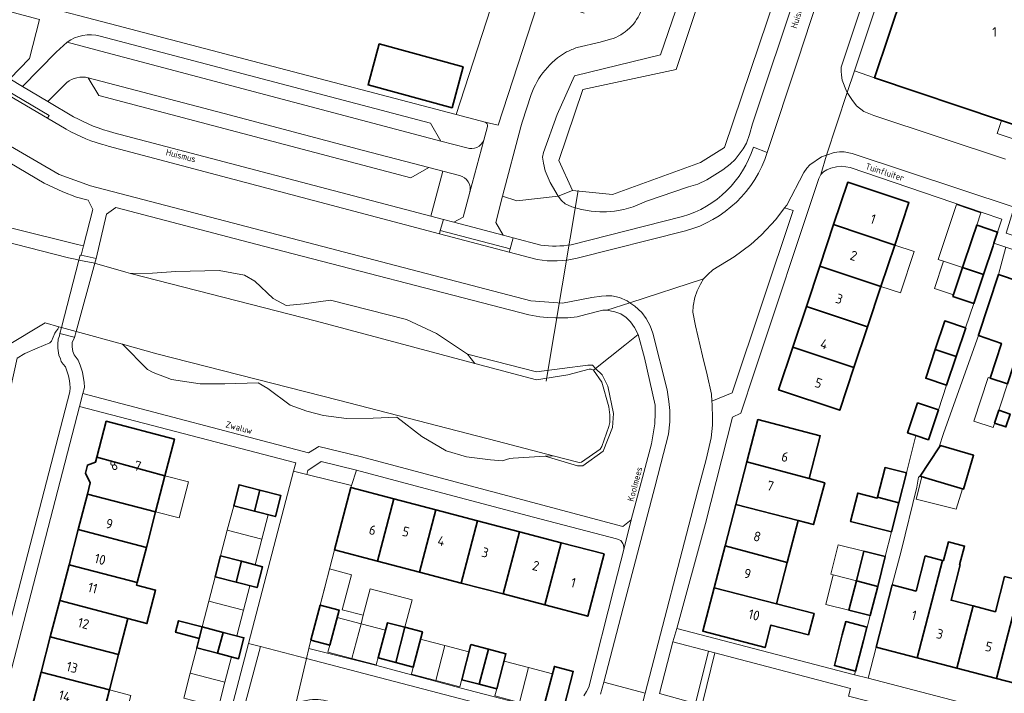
# Model space of a CAD drawing. Header units: metres. Extents: x 149984 to 156489, y 469398 to 478068.
# Tile 256 of 256: x 153375 to 153511, y 472396 to 472489. Entities that reach past the tile are written whole.
import ezdxf
from ezdxf.enums import TextEntityAlignment as Align

# ---------------------------------------------------------------- set-up
doc = ezdxf.new("R2010")
doc.units = ezdxf.units.M
doc.header["$LTSCALE"] = 0.75
for name, color, linetype, lineweight in [('B-WE-GR-BEPLANTING_CULTUUR_HEESTERS-GV', 252, 'Continuous', 18), ('B-WE-GR-STRUIK-GV', 252, 'Continuous', 13), ('B-WE-KW-KUNSTWERK_DEK-GV', 6, 'Continuous', 18), ('B-WE-KW-KUNSTWERK_DUIKER-G', 6, 'Continuous', 18), ('B-WE-OG-BEBOUWING-GV', 6, 'Continuous', 35), ('B-WE-OG-BEBOUWING-T18', 1, 'Continuous', 18), ('B-WE-OG-BEBOUWING_LUIFEL-GV', 6, 'Continuous', 18), ('B-WE-OG-TERREIN_BEGROEID-GV', 252, 'Continuous', 18), ('B-WE-OG-TERREIN_ERF-GV', 252, 'Continuous', 18), ('B-WE-OG-TERREIN_OEVER-GV', 252, 'Continuous', 18), ('B-WE-OG-TOPOGRAFIE-T18', 7, 'Continuous', 18), ('B-WE-OG-WATER_MEER-GV', 252, 'Continuous', 18), ('B-WE-VH-ONVERHARD-GV', 252, 'Continuous', 18), ('B-WE-VH-OPENVERHARDING_BETONELEMENT-GV', 252, 'Continuous', 18), ('B-WE-VH-OPENVERHARDING_BETONSTRAATSTEEN-GV', 252, 'Continuous', 18), ('B-WE-VH-OPENVERHARDING_STRAATBAKSTEEN-GV', 252, 'Continuous', 18), ('B-WE-VH-OPENVERHARDING_TEGEL-GV', 252, 'Continuous', 18)]:
    doc.layers.add(name, color=color, linetype=linetype, lineweight=lineweight)
doc.styles.add('NLCS-ISO-M500-T18', font='NLCS-ISO.ttf', dxfattribs={"height": 0.9})
doc.styles.add('NLCS-ISO-M750-T18', font='NLCS-ISO.ttf', dxfattribs={"height": 1.35})

msp = doc.modelspace()

# ---------------------------------------------------------------- linework, layer by layer
at = {"layer": 'B-WE-GR-BEPLANTING_CULTUUR_HEESTERS-GV', "flags": 128}
for points in [[(153493.424, 472481.203), (153505.363, 472516.88), (153502.473, 472517.819), (153496.545, 472500), (153490.62, 472482.19)], [(153373.172, 472481.088), (153375.916, 472483.906), (153377.324, 472489.326), (153367.871, 472491.825), (153367.807, 472491.552), (153365.107, 472492.276), (153365.103, 472492.262), (153363.666, 472486.726)], [(153421.401, 472426.672), (153416.454, 472427.871), (153414.6, 472426.63), (153414.462, 472426.097), (153420.703, 472424.547)]]:
    msp.add_lwpolyline(points, close=True, dxfattribs=at)
at = {"layer": 'B-WE-GR-BEPLANTING_CULTUUR_HEESTERS-GV'}
for points in [[(153383.694, 472481.294, 0.2276791), (153380.805, 472480.294)], [(153382.048, 472475.82, 0.0641873), (153387.63, 472473.588)]]:
    msp.add_lwpolyline(points, format="xyb", dxfattribs=at)
at = {"layer": 'B-WE-GR-BEPLANTING_CULTUUR_HEESTERS-GV', "flags": 128}
for points in [[(153431.705, 472461.986), (153433.384, 472468.231), (153431.425, 472468.762), (153428.917, 472467.335), (153385.542, 472478.759), (153384.09, 472481.22), (153383.694, 472481.294)], [(153380.805, 472480.294), (153378.479, 472477.908), (153382.048, 472475.82)], [(153387.63, 472473.588), (153431.705, 472461.986)]]:
    msp.add_lwpolyline(points, dxfattribs=at)
at = {"layer": 'B-WE-GR-STRUIK-GV', "flags": 128}
msp.add_lwpolyline([(153506.366, 472383.885), (153506.657, 472383.809), (153508.293, 472390.571), (153507.467, 472390.781), (153506.538, 472387.102), (153503.964, 472385.543), (153469.545, 472394.461), (153471.191, 472401.264), (153470.302, 472401.497), (153468.511, 472394.261), (153468.36, 472393.649), (153469.436, 472393.373), (153476.921, 472391.452), (153475.644, 472386.626), (153478.208, 472385.964), (153479.423, 472390.881)], close=True, dxfattribs=at)
at = {"layer": 'B-WE-KW-KUNSTWERK_DEK-GV', "flags": 128}
msp.add_lwpolyline([(153382.186, 472445.141), (153382.407, 472445.938), (153385, 472455.46), (153385.18, 472456.12), (153383.109, 472456.547), (153382.95, 472456.58), (153382.773, 472455.894), (153380.356, 472446.501), (153380.15, 472445.7), (153382.131, 472445.156)], close=True, dxfattribs=at)
at = {"layer": 'B-WE-KW-KUNSTWERK_DUIKER-G', "flags": 128}
msp.add_lwpolyline([(153447.766, 472439.041), (153452.191, 472465.579)], dxfattribs=at)
at = {"layer": 'B-WE-OG-BEBOUWING-GV', "flags": 128}
for points in [[(153522.717, 472511.073), (153505.363, 472516.88), (153493.424, 472481.203), (153511.065, 472475.301), (153518.674, 472472.769), (153532.304, 472513.575), (153524.431, 472516.205)], [(153436.219, 472482.764), (153424.549, 472485.947), (153422.992, 472480.239), (153434.662, 472477.056)], [(153496.227, 472457.978), (153498.186, 472463.867), (153489.684, 472466.698), (153487.725, 472460.809)], [(153487.725, 472460.809), (153485.805, 472455.039), (153494.307, 472452.21), (153496.227, 472457.978)], [(153505.648, 472454.841), (153508.551, 472453.875), (153509.885, 472457.884), (153509.994, 472458.213), (153510.516, 472459.781), (153507.689, 472460.721), (153507.613, 472460.746), (153506.982, 472458.85)], [(153485.805, 472455.039), (153483.938, 472449.426), (153492.435, 472446.585), (153494.307, 472452.21)], [(153508.551, 472453.875), (153505.648, 472454.841), (153504.314, 472450.832), (153507.218, 472449.866)], [(153507.864, 472445.427), (153507.848, 472445.382), (153511.05, 472444.296), (153509.489, 472439.483), (153511.897, 472438.675), (153516.275, 472451.982), (153510.655, 472453.87)], [(153490.554, 472440.932), (153492.435, 472446.585), (153483.938, 472449.426), (153482.053, 472443.761)], [(153501.853, 472443.436), (153504.756, 472442.466), (153506.085, 472446.461), (153506.056, 472446.471), (153503.181, 472447.427)], [(153482.053, 472443.761), (153480.078, 472437.825), (153488.579, 472434.996), (153490.554, 472440.932)], [(153503.429, 472438.48), (153504.756, 472442.466), (153501.853, 472443.436), (153500.526, 472439.446)], [(153500.907, 472430.899), (153502.292, 472435.064), (153499.389, 472436.03), (153498.003, 472431.865), (153499.15, 472431.484)], [(153510.096, 472433.201), (153511.673, 472432.682), (153512.266, 472434.484), (153510.689, 472435.003)], [(153385.294, 472428.492), (153394.748, 472425.906), (153396.072, 472431.006), (153386.587, 472433.468)], [(153475.666, 472427.831), (153484.309, 472425.502), (153485.86, 472431.459), (153477.198, 472433.716)], [(153502.348, 472429.774), (153499.741, 472425.831), (153500.98, 472425.467), (153505.798, 472424.051), (153507.179, 472428.749), (153502.567, 472430.105)], [(153385.294, 472428.492), (153385.108, 472427.776), (153383.972, 472427.379), (153383.686, 472426.276), (153384.368, 472424.922), (153383.961, 472423.356), (153393.448, 472420.902), (153394.748, 472425.906)], [(153482.793, 472419.683), (153484.92, 472419.11), (153486.484, 472424.916), (153484.309, 472425.502), (153475.666, 472427.831), (153474.124, 472421.911)], [(153496.786, 472422.14), (153497.835, 472426.287), (153494.87, 472427.038), (153493.832, 472422.936)], [(153407.207, 472420.982), (153407.962, 472423.888), (153405.056, 472424.643), (153404.302, 472421.736)], [(153407.962, 472423.888), (153407.207, 472420.982), (153410.114, 472420.227), (153410.869, 472423.133)], [(153426.573, 472422.699), (153420.61, 472424.263), (153418.34, 472415.605), (153424.303, 472414.041)], [(153495.761, 472418.088), (153496.786, 472422.14), (153493.832, 472422.936), (153493.798, 472422.801), (153491.085, 472423.488), (153490.082, 472419.526)], [(153382.68, 472418.422), (153392.158, 472415.932), (153393.448, 472420.902), (153383.961, 472423.356)], [(153424.303, 472414.041), (153430.121, 472412.515), (153432.392, 472421.173), (153426.573, 472422.699)], [(153438.21, 472419.647), (153432.392, 472421.173), (153430.121, 472412.515), (153435.939, 472410.99)], [(153474.124, 472421.911), (153472.626, 472416.16), (153481.277, 472413.861), (153482.793, 472419.683)], [(153444.028, 472418.121), (153438.21, 472419.647), (153435.939, 472410.99), (153441.758, 472409.464)], [(153390.893, 472411.06), (153392.158, 472415.932), (153382.68, 472418.422), (153381.41, 472413.53)], [(153449.847, 472416.595), (153444.028, 472418.121), (153441.758, 472409.464), (153447.576, 472407.938)], [(153447.576, 472407.938), (153453.54, 472406.374), (153455.81, 472415.031), (153449.847, 472416.595)], [(153502.862, 472414.138), (153499.339, 472400.589), (153504.856, 472399.155), (153507.104, 472407.804), (153504.064, 472408.595), (153505.338, 472413.494), (153505.244, 472413.518), (153505.921, 472416.12), (153503.692, 472416.7), (153503.015, 472414.098)], [(153479.779, 472408.107), (153481.277, 472413.861), (153472.626, 472416.16), (153471.109, 472410.333)], [(153490.889, 472411.308), (153493.846, 472410.522), (153494.893, 472414.658), (153491.927, 472415.408)], [(153405.398, 472414.016), (153402.493, 472414.77), (153401.739, 472411.865), (153404.644, 472411.111)], [(153405.398, 472414.016), (153404.644, 472411.111), (153407.551, 472410.356), (153408.305, 472413.261)], [(153499.339, 472400.589), (153502.862, 472414.138), (153500.467, 472414.761), (153499.193, 472409.861), (153495.879, 472410.723), (153493.629, 472402.073)], [(153390.893, 472411.06), (153381.41, 472413.53), (153380.113, 472408.536), (153389.591, 472406.044), (153392.245, 472405.355), (153393.452, 472410.005), (153390.798, 472410.694)], [(153492.818, 472406.459), (153493.846, 472410.522), (153490.889, 472411.308), (153489.852, 472407.209)], [(153504.856, 472399.155), (153510.373, 472397.721), (153513.895, 472411.27), (153511.494, 472411.894), (153510.22, 472406.994), (153507.104, 472407.804)], [(153513.895, 472411.27), (153510.373, 472397.721), (153515.918, 472396.279), (153518.149, 472404.932), (153515.081, 472405.73), (153516.355, 472410.63)], [(153479.779, 472408.107), (153471.109, 472410.333), (153469.532, 472404.278), (153478.194, 472402.023), (153479.007, 472405.145), (153484.222, 472403.806), (153484.994, 472406.768)], [(153380.113, 472408.536), (153378.806, 472403.501), (153388.292, 472401.043), (153389.591, 472406.044)], [(153416.325, 472407.924), (153415.046, 472403.038), (153417.667, 472402.352), (153418.947, 472407.237)], [(153399.925, 472404.88), (153396.641, 472405.732), (153396.23, 472404.15), (153399.514, 472403.298)], [(153490.774, 472398.748), (153491.883, 472403.006), (153492.347, 472404.791), (153492.367, 472404.866), (153489.416, 472405.634), (153488.932, 472403.774), (153487.824, 472399.516)], [(153402.076, 472401.22), (153402.83, 472404.125), (153399.925, 472404.88), (153399.514, 472403.298), (153399.171, 472401.974)], [(153426.857, 472399.944), (153428.113, 472404.836), (153425.67, 472405.476), (153424.39, 472400.59)], [(153428.113, 472404.836), (153426.857, 472399.944), (153429.276, 472399.31), (153430.556, 472404.196)], [(153377.526, 472398.573), (153387.015, 472396.121), (153388.292, 472401.043), (153378.806, 472403.501)], [(153402.076, 472401.22), (153404.983, 472400.465), (153405.737, 472403.37), (153402.83, 472404.125)], [(153439.725, 472401.794), (153437.288, 472402.432), (153436.008, 472397.547), (153438.453, 472396.907)], [(153439.725, 472401.794), (153438.453, 472396.907), (153440.884, 472396.27), (153442.163, 472401.155)], [(153447.616, 472394.506), (153450.248, 472393.817), (153451.527, 472398.702), (153448.896, 472399.391)], [(153387.015, 472396.121), (153377.526, 472398.573), (153376.288, 472393.806), (153385.769, 472391.326)]]:
    msp.add_lwpolyline(points, close=True, dxfattribs=at)
at = {"layer": 'B-WE-OG-BEBOUWING_LUIFEL-GV', "flags": 128}
msp.add_lwpolyline([(153518.674, 472472.769), (153511.065, 472475.301), (153510.453, 472473.463), (153519.982, 472470.292)], dxfattribs=at)
for points in [[(153505.648, 472454.841), (153507.613, 472460.746), (153508.186, 472462.468), (153504.807, 472463.592), (153502.269, 472455.965), (153503.007, 472455.72)], [(153496.227, 472457.978), (153494.307, 472452.21), (153497.014, 472451.309), (153498.935, 472457.076)], [(153503.007, 472455.72), (153501.754, 472451.955), (153504.395, 472451.076), (153505.648, 472454.841)], [(153511.897, 472438.675), (153509.489, 472439.483), (153509.204, 472439.577), (153507.198, 472433.479), (153509.896, 472432.592)], [(153393.448, 472420.902), (153396.702, 472420.057), (153398.002, 472425.061), (153394.748, 472425.906)], [(153505.619, 472424.104), (153500.003, 472425.754), (153499.207, 472422.658), (153504.775, 472421.235)], [(153403.413, 472418.315), (153408.222, 472417.067), (153409.111, 472420.488), (153407.207, 472420.982), (153404.302, 472421.736)], [(153408.222, 472417.067), (153403.413, 472418.315), (153402.493, 472414.77), (153405.398, 472414.016), (153407.302, 472413.522)], [(153487.672, 472412.121), (153490.889, 472411.308), (153491.927, 472415.408), (153488.355, 472416.311), (153487.318, 472412.211)], [(153416.325, 472407.924), (153418.947, 472407.237), (153418.679, 472406.213), (153422.022, 472405.337), (153422.327, 472406.503), (153419.407, 472407.268), (153420.684, 472412.142), (153417.64, 472412.94), (153417.058, 472410.718)], [(153400.858, 472408.475), (153405.667, 472407.227), (153406.548, 472410.617), (153404.644, 472411.111), (153401.739, 472411.865)], [(153490.889, 472411.308), (153487.672, 472412.121), (153486.635, 472408.022), (153489.852, 472407.209)], [(153425.402, 472404.452), (153425.67, 472405.476), (153428.113, 472404.836), (153429.11, 472408.645), (153423.287, 472410.17), (153422.327, 472406.503), (153422.022, 472405.337)], [(153405.667, 472407.227), (153400.858, 472408.475), (153399.925, 472404.88), (153402.83, 472404.125), (153404.734, 472403.63)], [(153422.022, 472405.337), (153418.679, 472406.213), (153417.667, 472402.352), (153417.41, 472401.372), (153420.754, 472400.496)], [(153422.022, 472405.337), (153420.754, 472400.496), (153424.133, 472399.611), (153425.402, 472404.452)], [(153433.659, 472402.288), (153430.615, 472403.086), (153430.288, 472403.172), (153429.276, 472399.31), (153429.019, 472398.331), (153432.391, 472397.447)], [(153398.256, 472398.459), (153403.068, 472397.211), (153403.981, 472400.725), (153402.076, 472401.22), (153399.171, 472401.974)], [(153433.659, 472402.288), (153432.391, 472397.447), (153435.751, 472396.567), (153437.02, 472401.408)], [(153445.299, 472399.24), (153441.895, 472400.131), (153440.884, 472396.27), (153440.627, 472395.29), (153444.031, 472394.399)], [(153445.299, 472399.24), (153444.031, 472394.399), (153447.359, 472393.527), (153448.628, 472398.369)], [(153403.068, 472397.211), (153398.256, 472398.459), (153397.359, 472395), (153400.265, 472394.245), (153402.17, 472393.75)], [(153387.015, 472396.121), (153385.769, 472391.326), (153388.445, 472390.626), (153388.757, 472390.544), (153390.011, 472395.337)]]:
    msp.add_lwpolyline(points, close=True, dxfattribs=at)
at = {"layer": 'B-WE-OG-TERREIN_BEGROEID-GV', "flags": 128}
for points in [[(153449.44, 472464.76), (153448.32, 472466.67), (153447.63, 472468.27), (153447.38, 472469.37), (153447.26, 472470.17), (153447.37, 472470.84), (153449.3, 472476.12), (153451.69, 472481.49), (153463.64, 472484.44), (153468.959, 472499.999), (153468.959, 472500), (153492.949, 472570.247), (153493.96, 472570.5), (153494.71, 472570.47), (153495.57, 472570.4), (153496.17, 472570.28), (153497.04, 472570.03), (153497.66, 472569.74), (153498.297, 472569.345), (153498.586, 472572.022), (153498.58, 472572.025), (153497.308, 472572.778), (153494.322, 472573.815), (153490.423, 472575.081)], [(153468.959, 472499.999), (153463.64, 472484.44), (153451.69, 472481.49), (153449.3, 472476.12), (153447.37, 472470.84), (153447.26, 472470.17), (153447.38, 472469.37), (153447.63, 472468.27), (153448.32, 472466.67), (153449.44, 472464.76), (153451.42, 472465.58), (153449.5, 472469.74), (153452.83, 472479.61), (153465.81, 472482.37), (153471.673, 472500)], [(153482.154, 472500), (153472.56, 472471.53), (153469.23, 472469.43), (153456.98, 472465), (153451.42, 472465.58), (153449.44, 472464.76), (153449.87, 472464.18), (153450.41, 472463.72), (153451.33, 472463.27), (153452.65, 472462.9), (153454.03, 472462.69), (153455.21, 472462.6), (153456.15, 472462.6), (153457.24, 472462.68), (153458.56, 472462.92), (153459.84, 472463.28), (153461.72, 472464.06), (153467.56, 472466.07), (153468.85, 472466.44), (153470.1, 472467.03), (153472.33, 472468.42), (153473.33, 472469.21), (153474.05, 472469.87), (153475.15, 472471.37), (153475.62, 472472.15), (153476.03, 472473.33), (153476.45, 472474.82), (153482.73, 472493.73)], [(153476.56, 472471.56), (153478.48, 472470.84), (153482.76, 472483.66), (153488.08, 472500)], [(153482.73, 472493.73), (153476.45, 472474.82), (153476.03, 472473.33)], [(153456.675, 472486.578), (153455.271, 472486.198), (153452.076, 472485.439)], [(153445.671, 472478.907), (153444.42, 472475.07), (153444.226, 472474.401), (153441.695, 472464.75), (153443.67, 472464.13), (153449.44, 472464.76)], [(153476.03, 472473.33), (153475.62, 472472.15), (153475.15, 472471.37), (153474.05, 472469.87), (153473.33, 472469.21), (153472.33, 472468.42), (153470.1, 472467.03), (153468.85, 472466.44), (153467.56, 472466.07), (153461.72, 472464.06), (153459.84, 472463.28), (153458.56, 472462.92), (153457.24, 472462.68), (153456.15, 472462.6), (153455.21, 472462.6), (153454.03, 472462.69), (153452.65, 472462.9), (153451.33, 472463.27), (153450.41, 472463.72), (153449.87, 472464.18), (153449.44, 472464.76), (153443.67, 472464.13), (153441.695, 472464.75), (153440.745, 472461.128), (153441.794, 472459.339), (153443.155, 472458.988), (153447.032, 472457.972)], [(153451.24, 472458.02), (153466.73, 472461.93)], [(153366.515, 472379.847), (153381.504, 472437.575), (153381.549, 472438.146), (153381.508, 472438.679), (153381.454, 472439.086), (153381.323, 472439.807), (153380.928, 472441.026), (153380.583, 472441.436), (153380.337, 472441.765), (153380.213, 472442.141), (153380.008, 472442.643), (153379.843, 472443.645), (153379.844, 472444.189), (153379.884, 472444.868), (153380.069, 472445.338), (153380.15, 472445.7), (153380.356, 472446.501), (153379.992, 472446.607), (153379.84, 472446.27), (153379.64, 472445.98), (153379.42, 472445.73), (153378.97, 472444.62), (153378.746, 472444.368), (153376.993, 472443.648), (153375.271, 472442.906), (153374.203, 472442.253)]]:
    msp.add_lwpolyline(points, dxfattribs=at)
at = {"layer": 'B-WE-OG-TERREIN_BEGROEID-GV'}
for points in [[(153461.019, 472490.739, -0.2409194), (153456.675, 472486.578)], [(153452.076, 472485.439, 0.0314825), (153450.578, 472484.816)], [(153450.578, 472484.816, 0.1786159), (153445.671, 472478.907)], [(153466.73, 472461.93, 0.2496403), (153476.56, 472471.56)], [(153447.032, 472457.972, 0.0788979), (153451.24, 472458.02)]]:
    msp.add_lwpolyline(points, format="xyb", dxfattribs=at)
at = {"layer": 'B-WE-OG-TERREIN_BEGROEID-GV', "flags": 128}
for points in [[(153382.596, 472458.059), (153383.442, 472457.852), (153384.73, 472462.9), (153384.09, 472464.2), (153382.44, 472464.62), (153380.57, 472465.36), (153377.94, 472466.59), (153364.6, 472474.454), (153360.934, 472476.689), (153358.08, 472466), (153357.049, 472462.025), (153363.12, 472460.73), (153369.25, 472459.243), (153370.928, 472460.073), (153373.434, 472460.304)], [(153454.635, 472440.811), (153458.688, 472444.045), (153460.55, 472445.53), (153460.05, 472446.5), (153459.48, 472447.31), (153458.86, 472447.9), (153458.12, 472448.41), (153457.3, 472448.7), (153456.18, 472448.91), (153455.62, 472448.92), (153453.26, 472448.33), (153452.05, 472448), (153450.78, 472447.87), (153449.03, 472447.84), (153447.87, 472447.89), (153446.85, 472447.99), (153445.33, 472448.25), (153407.37, 472458.1), (153387.93, 472463.19), (153386.61, 472462.25), (153385.18, 472456.12), (153383.109, 472456.547), (153382.95, 472456.58), (153382.773, 472455.894), (153385, 472455.46), (153385.297, 472455.377), (153389.32, 472454.19), (153389.95, 472454.028), (153393.03, 472454.059), (153396.245, 472454.316), (153402.29, 472454.445), (153405.827, 472453.801), (153407.242, 472452.965), (153409.814, 472450.522), (153411.614, 472449.557), (153414.122, 472449.814), (153417.788, 472450.329), (153428.334, 472447.628), (153432.514, 472445.699), (153436.822, 472442.805), (153446.404, 472440.362), (153453.542, 472441.262), (153454.185, 472441.262)], [(153469.64, 472453.26), (153469.23, 472452.55), (153468.73, 472451.62), (153468.41, 472450.67), (153468.21, 472449.48), (153468.16, 472448.65), (153468.5, 472446.76), (153469.49, 472442.58), (153470.15, 472439.93), (153470.72, 472437.24), (153470.808, 472436.274), (153473.6, 472437.41), (153482.1, 472462.8), (153480.91, 472463.127), (153479.67, 472461.53), (153477.69, 472459.38), (153476.21, 472458.05), (153473.87, 472456.34), (153470.94, 472454.55), (153470.25, 472453.89)], [(153458.688, 472444.045), (153454.635, 472440.811), (153455.535, 472439.911), (153456.307, 472438.368), (153457.099, 472434.554), (153456.957, 472432.617), (153455.666, 472429.327), (153452.861, 472427.289), (153452.094, 472427.269), (153447.631, 472428.614), (153443.175, 472428.359), (153442.71, 472428.318), (153441.641, 472427.995), (153440.027, 472428.096), (153436.677, 472428.52), (153433.852, 472429.368), (153430.461, 472431.345), (153426.97, 472434.049), (153423.681, 472433.888), (153420.008, 472433.868), (153416.779, 472434.292), (153414.479, 472434.857), (153412.158, 472435.704), (153409.071, 472438.045), (153407.719, 472438.812), (153403.057, 472438.691), (153399.647, 472438.691), (153395.671, 472439.276), (153393.088, 472440.245), (153392.342, 472440.668), (153388.836, 472444.181), (153382.407, 472445.938), (153380.356, 472446.501), (153380.15, 472445.7), (153382.131, 472445.156), (153382.186, 472445.141), (153381.858, 472444.424), (153381.843, 472443.836), (153381.954, 472443.167), (153382.142, 472442.689), (153382.68, 472441.969), (153382.959, 472441.259), (153383.26, 472440.318), (153383.426, 472439.427), (153383.494, 472438.927), (153383.555, 472438.158), (153383.345, 472437.356), (153414.693, 472429.081), (153416.147, 472429.957), (153421.91, 472428.57), (153458.39, 472418.85), (153459.55, 472419.75), (153462.4, 472430.35), (153462.87, 472433.12), (153462.92, 472434.63), (153462.92, 472435.71), (153461.42, 472442.31), (153460.55, 472445.53)], [(153454.32, 472440.56), (153455.51, 472438.9), (153456.48, 472435.47), (153456.61, 472434.35), (153456.61, 472433.71), (153456.59, 472433.29), (153456.48, 472432.76), (153455.49, 472429.96), (153455.28, 472429.62), (153452.67, 472427.78), (153452.41, 472427.75), (153452.17, 472427.77), (153448.728, 472428.677), (153447.631, 472428.614), (153452.094, 472427.269), (153452.861, 472427.289), (153455.666, 472429.327), (153456.957, 472432.617), (153457.099, 472434.554), (153456.307, 472438.368), (153455.535, 472439.911), (153454.635, 472440.811)], [(153490.074, 472396.323), (153471.191, 472401.264), (153469.545, 472394.461), (153503.964, 472385.543), (153506.538, 472387.102), (153507.467, 472390.781), (153489.795, 472395.272)]]:
    msp.add_lwpolyline(points, close=True, dxfattribs=at)
at = {"layer": 'B-WE-OG-TERREIN_ERF-GV', "flags": 128}
for points in [[(153370.413, 472493.154), (153386.126, 472488.993), (153435.235, 472476.132), (153440.63, 472492.731), (153444.51, 472491.442), (153445.138, 472493.531), (153444.698, 472494.053), (153429.816, 472499.097), (153430.122, 472500), (153432.992, 472508.458), (153436.675, 472519.413), (153442.541, 472536.844), (153437.465, 472537.725), (153437.097, 472537.781), (153384.281, 472545.879)], [(153424.549, 472485.947), (153436.219, 472482.764), (153434.662, 472477.056), (153422.992, 472480.239)], [(153507.689, 472460.721), (153510.516, 472459.781), (153511.116, 472461.586), (153508.37, 472462.52), (153490.02, 472468.76), (153488.81, 472468.96), (153488.1, 472468.87), (153487.32, 472468.67), (153486.79, 472468.44), (153486.32, 472468.14), (153485.94, 472467.77), (153485.67, 472467.24), (153476.74, 472440.33), (153474.8, 472434.58), (153473.67, 472434.03), (153469.89, 472419.28), (153465.92, 472404.66), (153490.62, 472398.24), (153490.774, 472398.748), (153487.824, 472399.516), (153488.932, 472403.774), (153489.416, 472405.634), (153492.367, 472404.866), (153492.818, 472406.459), (153489.852, 472407.209), (153490.889, 472411.308), (153491.927, 472415.408), (153494.893, 472414.658), (153495.761, 472418.088), (153490.082, 472419.526), (153491.085, 472423.488), (153493.798, 472422.801), (153493.832, 472422.936), (153494.87, 472427.038), (153497.835, 472426.287), (153499.15, 472431.484), (153498.003, 472431.865), (153499.389, 472436.03), (153502.292, 472435.064), (153503.429, 472438.48), (153500.526, 472439.446), (153501.853, 472443.436), (153503.181, 472447.427), (153506.056, 472446.471), (153507.218, 472449.866), (153504.314, 472450.832), (153505.648, 472454.841), (153506.982, 472458.85), (153507.613, 472460.746)], [(153485.805, 472455.039), (153487.725, 472460.809), (153489.684, 472466.698), (153498.186, 472463.867), (153496.227, 472457.978), (153494.307, 472452.21), (153492.435, 472446.585), (153490.554, 472440.932), (153488.579, 472434.996), (153480.078, 472437.825), (153482.053, 472443.761), (153483.938, 472449.426)], [(153537.888, 472444.722), (153543.292, 472442.907), (153548.784, 472441.062), (153554.288, 472439.213), (153553.366, 472436.411), (153556.11, 472435.508), (153557.686, 472440.238), (153555.49, 472443.19), (153550, 472444.97), (153548.15, 472445.59), (153531.52, 472451.05), (153522.425, 472454.125), (153520.93, 472454.63), (153511.65, 472457.67), (153510.655, 472453.87), (153516.275, 472451.982), (153521.679, 472450.167), (153527.082, 472448.352), (153532.484, 472446.537)], [(153510.096, 472433.201), (153510.689, 472435.003), (153512.266, 472434.484), (153511.673, 472432.682)], [(153484.309, 472425.502), (153486.484, 472424.916), (153484.92, 472419.11), (153482.793, 472419.683), (153481.277, 472413.861), (153479.779, 472408.107), (153484.994, 472406.768), (153484.222, 472403.806), (153479.007, 472405.145), (153478.194, 472402.023), (153469.532, 472404.278), (153471.109, 472410.333), (153472.626, 472416.16), (153474.124, 472421.911), (153475.666, 472427.831), (153477.198, 472433.716), (153485.86, 472431.459)], [(153407.962, 472423.888), (153410.869, 472423.133), (153410.114, 472420.227), (153407.207, 472420.982), (153404.302, 472421.736), (153405.056, 472424.643)], [(153405.398, 472414.016), (153408.305, 472413.261), (153407.551, 472410.356), (153404.644, 472411.111), (153401.739, 472411.865), (153402.493, 472414.77)], [(153402.83, 472404.125), (153405.737, 472403.37), (153404.983, 472400.465), (153402.076, 472401.22), (153399.171, 472401.974), (153399.514, 472403.298), (153396.23, 472404.15), (153396.641, 472405.732), (153399.925, 472404.88)], [(153426.857, 472399.944), (153424.39, 472400.59), (153425.67, 472405.476), (153428.113, 472404.836), (153430.556, 472404.196), (153429.276, 472399.31)], [(153438.453, 472396.907), (153436.008, 472397.547), (153437.288, 472402.432), (153439.725, 472401.794), (153442.163, 472401.155), (153440.884, 472396.27)], [(153447.616, 472394.506), (153448.896, 472399.391), (153451.527, 472398.702), (153450.248, 472393.817)]]:
    msp.add_lwpolyline(points, close=True, dxfattribs=at)
for points in [[(153511.897, 472438.675), (153509.489, 472439.483), (153511.05, 472444.296), (153507.848, 472445.382), (153503.03, 472431.92), (153502.348, 472429.774), (153502.567, 472430.105), (153507.179, 472428.749), (153505.798, 472424.051), (153500.98, 472425.467), (153499.741, 472425.831), (153499.53, 472425.69), (153499.27, 472424.3), (153497.12, 472415.42), (153495.879, 472410.723), (153499.193, 472409.861), (153500.467, 472414.761), (153502.862, 472414.138), (153503.015, 472414.098), (153503.692, 472416.7), (153505.921, 472416.12), (153505.244, 472413.518), (153505.338, 472413.494), (153504.064, 472408.595), (153507.104, 472407.804), (153510.22, 472406.994), (153511.494, 472411.894)], [(153398.35, 472371.892), (153406.366, 472402.586), (153412.626, 472426.553), (153412.929, 472427.714), (153382.872, 472435.516), (153368.37, 472379.668)], [(153376.288, 472393.806), (153377.526, 472398.573), (153378.806, 472403.501), (153380.113, 472408.536), (153381.41, 472413.53), (153382.68, 472418.422), (153383.961, 472423.356), (153384.368, 472424.922), (153383.686, 472426.276), (153383.972, 472427.379), (153385.108, 472427.776), (153385.294, 472428.492), (153386.587, 472433.468), (153396.072, 472431.006), (153394.748, 472425.906), (153393.448, 472420.902), (153392.158, 472415.932), (153390.893, 472411.06), (153390.798, 472410.694), (153393.452, 472410.005), (153392.245, 472405.355), (153389.591, 472406.044), (153388.292, 472401.043), (153387.015, 472396.121), (153385.769, 472391.326)], [(153452.98, 472395.31), (153453.38, 472395.9), (153453.69, 472396.53), (153457.25, 472410.62), (153458.56, 472415.65), (153458.56, 472415.91), (153458.52, 472416.24), (153458.42, 472416.5), (153458.14, 472416.9), (153457.9, 472417.01), (153457.53, 472417.12), (153445.97, 472420.13), (153430.22, 472424.3), (153421.401, 472426.672), (153420.703, 472424.547), (153420.61, 472424.263), (153426.573, 472422.699), (153432.392, 472421.173), (153438.21, 472419.647), (153444.028, 472418.121), (153449.847, 472416.595), (153455.81, 472415.031), (153453.54, 472406.374), (153447.576, 472407.938), (153441.758, 472409.464), (153435.939, 472410.99), (153430.121, 472412.515), (153424.303, 472414.041), (153418.34, 472415.605), (153416.325, 472407.924), (153418.947, 472407.237), (153417.667, 472402.352), (153415.046, 472403.038), (153414.77, 472401.879), (153424.23, 472399.5), (153435.76, 472396.42), (153448.231, 472393.191)], [(153515.918, 472396.279), (153510.373, 472397.721), (153504.856, 472399.155), (153499.339, 472400.589), (153493.629, 472402.073), (153492.505, 472397.75), (153517.939, 472391.131)]]:
    msp.add_lwpolyline(points, dxfattribs=at)
at = {"layer": 'B-WE-OG-TERREIN_OEVER-GV', "flags": 128}
for points in [[(153383.109, 472456.547), (153383.442, 472457.852), (153382.596, 472458.059), (153373.434, 472460.304), (153370.928, 472460.073), (153369.25, 472459.243), (153364.795, 472457.04), (153363.212, 472455.457), (153360.903, 472446.751), (153353.978, 472422.546), (153349.628, 472406.608), (153348.56, 472400.643), (153348.026, 472394.588), (153348.241, 472390.237), (153356.42, 472421.64), (153357.14, 472424.3), (153357.81, 472426.61), (153359.9, 472434.72), (153365.23, 472454.67), (153372.11, 472458.55), (153381.34, 472456.21), (153382.49, 472455.955), (153382.773, 472455.894), (153382.95, 472456.58)], [(153436.822, 472442.805), (153432.514, 472445.699), (153428.334, 472447.628), (153417.788, 472450.329), (153414.122, 472449.814), (153411.614, 472449.557), (153409.814, 472450.522), (153407.242, 472452.965), (153405.827, 472453.801), (153402.29, 472454.445), (153396.245, 472454.316), (153393.03, 472454.059), (153389.95, 472454.028), (153415.84, 472447.39), (153437.827, 472441.51)], [(153448.728, 472428.677), (153440.94, 472430.73), (153418.9, 472436.41), (153393.63, 472442.87), (153388.836, 472444.181), (153392.342, 472440.668), (153393.088, 472440.245), (153395.671, 472439.276), (153399.647, 472438.691), (153403.057, 472438.691), (153407.719, 472438.812), (153409.071, 472438.045), (153412.158, 472435.704), (153414.479, 472434.857), (153416.779, 472434.292), (153420.008, 472433.868), (153423.681, 472433.888), (153426.97, 472434.049), (153430.461, 472431.345), (153433.852, 472429.368), (153436.677, 472428.52), (153440.027, 472428.096), (153441.641, 472427.995), (153442.71, 472428.318), (153443.175, 472428.359), (153447.631, 472428.614)], [(153454.32, 472440.56), (153454.635, 472440.811), (153454.185, 472441.262), (153453.542, 472441.262), (153446.404, 472440.362), (153436.822, 472442.805), (153437.827, 472441.51), (153446.39, 472439.22), (153450.75, 472439.95), (153453.74, 472440.74), (153454.02, 472440.73)]]:
    msp.add_lwpolyline(points, close=True, dxfattribs=at)
msp.add_lwpolyline([(153359.823, 472383.541), (153364.587, 472402.839), (153370.226, 472426.523), (153371.176, 472430.411), (153372.363, 472433.794), (153374.203, 472442.253), (153375.271, 472442.906), (153376.993, 472443.648), (153378.746, 472444.368), (153378.97, 472444.62), (153379.42, 472445.73), (153379.64, 472445.98), (153379.84, 472446.27), (153379.992, 472446.607), (153378.09, 472447.17), (153372.6, 472443.88), (153370.35, 472435.64), (153368.05, 472426.41), (153367.43, 472424.3), (153363.42, 472409.17), (153358.54, 472390.23)], dxfattribs=at)
at = {"layer": 'B-WE-OG-WATER_MEER-GV', "flags": 128}
msp.add_lwpolyline([(153451.42, 472465.58), (153456.98, 472465), (153469.23, 472469.43), (153472.56, 472471.53), (153482.154, 472500), (153483.94, 472505.3), (153491.49, 472528.17), (153498.14, 472547.82), (153498.78, 472556.7), (153500.59, 472560.66), (153500.43, 472562.71), (153498.07, 472566.33), (153494.32, 472567.58), (153488.85, 472551.21), (153483.39, 472535.06), (153477.48, 472517.46), (153471.673, 472500), (153465.81, 472482.37), (153452.83, 472479.61), (153449.5, 472469.74)], close=True, dxfattribs=at)
msp.add_lwpolyline([(153372.6, 472443.88), (153378.09, 472447.17), (153379.992, 472446.607), (153380.356, 472446.501), (153382.407, 472445.938), (153388.836, 472444.181), (153393.63, 472442.87), (153418.9, 472436.41), (153440.94, 472430.73), (153448.728, 472428.677), (153452.17, 472427.77), (153452.41, 472427.75), (153452.67, 472427.78), (153455.28, 472429.62), (153455.49, 472429.96), (153456.48, 472432.76), (153456.59, 472433.29), (153456.61, 472433.71), (153456.61, 472434.35), (153456.48, 472435.47), (153455.51, 472438.9), (153454.32, 472440.56), (153454.02, 472440.73), (153453.74, 472440.74), (153450.75, 472439.95), (153446.39, 472439.22), (153437.827, 472441.51), (153415.84, 472447.39), (153389.95, 472454.028), (153389.32, 472454.19), (153385.297, 472455.377), (153385, 472455.46), (153382.773, 472455.894), (153382.49, 472455.955), (153381.34, 472456.21), (153372.11, 472458.55)], dxfattribs=at)
at = {"layer": 'B-WE-VH-ONVERHARD-GV', "flags": 128}
msp.add_lwpolyline([(153382.186, 472445.141), (153382.407, 472445.938), (153385, 472455.46), (153385.18, 472456.12), (153383.109, 472456.547), (153382.95, 472456.58), (153382.773, 472455.894), (153380.356, 472446.501), (153380.15, 472445.7), (153382.131, 472445.156)], close=True, dxfattribs=at)
at = {"layer": 'B-WE-VH-OPENVERHARDING_BETONELEMENT-GV', "flags": 128}
for points in [[(153372.345, 472479.19), (153378.42, 472475.598), (153378.639, 472475.987), (153372.599, 472479.565)], [(153433.036, 472459.987), (153432.901, 472459.552), (153442.611, 472456.99), (153442.727, 472457.441)]]:
    msp.add_lwpolyline(points, close=True, dxfattribs=at)
at = {"layer": 'B-WE-VH-OPENVERHARDING_BETONSTRAATSTEEN-GV', "flags": 128}
for points in [[(153459.404, 472449.952), (153469.64, 472453.26), (153470.25, 472453.89), (153470.94, 472454.55), (153473.87, 472456.34), (153476.21, 472458.05), (153477.69, 472459.38), (153479.67, 472461.53), (153480.91, 472463.127), (153481.2, 472463.5), (153483.59, 472468.07), (153483.98, 472468.67), (153484.43, 472469.14), (153486.03, 472470.24), (153486.743, 472470.48), (153489.625, 472479.186), (153489.52, 472479.35), (153488.93, 472480.89), (153488.83, 472481.57), (153488.78, 472482.14), (153488.79, 472482.72), (153494.517, 472500)], [(153488.08, 472500), (153482.76, 472483.66), (153478.48, 472470.84)], [(153444.51, 472491.442), (153440.63, 472492.731), (153435.235, 472476.132), (153439.251, 472475.074), (153441.06, 472474.626), (153446.507, 472491.26)], [(153453.041, 472490.22), (153446.84, 472492.25), (153446.512, 472491.274), (153446.507, 472491.26), (153441.06, 472474.626), (153439.251, 472475.074)], [(153381.132, 472486.171), (153385.841, 472484.947), (153433.103, 472472.436), (153431.659, 472474.897), (153385.753, 472487.025)], [(153452.076, 472485.439), (153455.271, 472486.198), (153456.675, 472486.578)], [(153436.717, 472471.491), (153433.103, 472472.436), (153385.841, 472484.947), (153381.132, 472486.171), (153379.611, 472484.767), (153374.943, 472480.017), (153378.479, 472477.908)], [(153381.015, 472474.087), (153378.42, 472475.598), (153372.345, 472479.19), (153368.693, 472481.386), (153366.624, 472482.598), (153363.562, 472477.318), (153380.06, 472467.78), (153384.39, 472466.22), (153445.61, 472450.21), (153450.02, 472449.91), (153454.08, 472450.68), (153455.45, 472450.88), (153456.11, 472450.92), (153456.89, 472450.91), (153457.94, 472450.67), (153459.01, 472450.23), (153459.267, 472450.049), (153459.404, 472449.952)], [(153383.694, 472481.294), (153384.09, 472481.22), (153402.988, 472476.25), (153422.331, 472471.126), (153431.425, 472468.762), (153433.384, 472468.231), (153435.692, 472467.635)], [(153378.479, 472477.908), (153380.805, 472480.294)], [(153439.614, 472474.433), (153439.074, 472472.559), (153437.155, 472465.308), (153436.2, 472461.849), (153434.934, 472461.141), (153441.794, 472459.339), (153440.745, 472461.128), (153441.695, 472464.75), (153444.226, 472474.401), (153444.42, 472475.07), (153445.671, 472478.907)], [(153511.614, 472469.891), (153493.29, 472475.99), (153491.92, 472476.54), (153490.88, 472477.34), (153490.25, 472478.21), (153489.625, 472479.186), (153486.743, 472470.48), (153487.81, 472470.84), (153488.53, 472470.92), (153489.19, 472470.93), (153490.31, 472470.72), (153512.823, 472463.24)], [(153446.52, 472455.965), (153442.611, 472456.99), (153432.901, 472459.552), (153386.844, 472471.719), (153386.637, 472471.792)], [(153437.155, 472465.308), (153439.074, 472472.559)], [(153467.14, 472459.95), (153452.07, 472456.14)], [(153412.934, 472394.18), (153414.437, 472400.481), (153408.019, 472402.155), (153397.213, 472361.846)], [(153461.15, 472394.25), (153461.527, 472395.698), (153455.779, 472397.205), (153455.31, 472395.55)]]:
    msp.add_lwpolyline(points, dxfattribs=at)
at = {"layer": 'B-WE-VH-OPENVERHARDING_BETONSTRAATSTEEN-GV'}
for points in [[(153456.675, 472486.578, 0.2409194), (153461.019, 472490.739)], [(153385.753, 472487.025, 0.2298488), (153381.132, 472486.171)], [(153450.578, 472484.816, -0.0314825), (153452.076, 472485.439)], [(153445.671, 472478.907, -0.1786159), (153450.578, 472484.816)], [(153380.805, 472480.294, -0.2276791), (153383.694, 472481.294)], [(153386.637, 472471.792, -0.0670643), (153381.015, 472474.087)], [(153439.251, 472475.074, -0.3544348), (153439.614, 472474.433)], [(153439.074, 472472.559, -0.4142064), (153436.717, 472471.491)], [(153478.48, 472470.84, -0.2554197), (153467.14, 472459.95)], [(153435.692, 472467.635, -0.411129), (153437.155, 472465.308)], [(153452.07, 472456.14, -0.1032429), (153446.52, 472455.965)]]:
    msp.add_lwpolyline(points, format="xyb", dxfattribs=at)
at = {"layer": 'B-WE-VH-OPENVERHARDING_BETONSTRAATSTEEN-GV', "flags": 128}
for points in [[(153384.09, 472481.22), (153385.542, 472478.759), (153428.917, 472467.335), (153431.425, 472468.762), (153422.331, 472471.126), (153402.988, 472476.25)], [(153434.934, 472461.141), (153433.493, 472461.519), (153433.036, 472459.987), (153442.727, 472457.441), (153443.155, 472458.988), (153441.794, 472459.339)], [(153470.808, 472436.274), (153470.72, 472437.24), (153470.15, 472439.93), (153469.49, 472442.58), (153468.5, 472446.76), (153468.16, 472448.65), (153468.21, 472449.48), (153468.41, 472450.67), (153468.73, 472451.62), (153469.23, 472452.55), (153469.64, 472453.26), (153459.404, 472449.952), (153460.1, 472449.46), (153461.05, 472448.62), (153461.64, 472447.75), (153462.2, 472446.74), (153462.6, 472445.71), (153464.57, 472437.83), (153464.82, 472436.23), (153464.94, 472434.96), (153464.93, 472433.38), (153464.75, 472431.67), (153463.69, 472427.58), (153462.86, 472424.3), (153458.73, 472408.62), (153455.779, 472397.205), (153461.527, 472395.698), (153468.81, 472423.67), (153470.02, 472428.14), (153470.69, 472431.17), (153470.87, 472432.93), (153470.9, 472433.84), (153470.85, 472435.81)], [(153397.213, 472361.846), (153408.019, 472402.155), (153406.366, 472402.586), (153398.35, 472371.892), (153397.714, 472369.456), (153395.746, 472361.921), (153388.678, 472335.349), (153386.733, 472326.186), (153388.73, 472325.69), (153389.099, 472326.22), (153389.294, 472326.5), (153389.239, 472326.688), (153389.089, 472328.431), (153389.119, 472329.662), (153389.329, 472330.803), (153389.61, 472331.962), (153390.089, 472333.684)], [(153414.437, 472400.481), (153447.93, 472391.74), (153448.231, 472393.191), (153435.76, 472396.42), (153424.23, 472399.5), (153414.77, 472401.879)], [(153465.36, 472402.79), (153463.521, 472395.614), (153468.511, 472394.261), (153470.302, 472401.497)], [(153447.93, 472391.74), (153414.437, 472400.481), (153412.934, 472394.18), (153413.93, 472394.54), (153414.83, 472394.75), (153415.285, 472394.781), (153416.06, 472394.78), (153416.78, 472394.69), (153417.75, 472394.48), (153417.776, 472394.43), (153438.39, 472388.99), (153441.032, 472388.307), (153446.655, 472386.855)]]:
    msp.add_lwpolyline(points, close=True, dxfattribs=at)
at = {"layer": 'B-WE-VH-OPENVERHARDING_STRAATBAKSTEEN-GV', "flags": 128}
msp.add_lwpolyline([(153408.019, 472402.155), (153414.437, 472400.481), (153414.77, 472401.879), (153415.046, 472403.038), (153416.325, 472407.924), (153418.34, 472415.605), (153420.61, 472424.263), (153420.703, 472424.547), (153414.462, 472426.097), (153412.626, 472426.553), (153406.366, 472402.586)], close=True, dxfattribs=at)
at = {"layer": 'B-WE-VH-OPENVERHARDING_TEGEL-GV', "flags": 128}
for points in [[(153496.545, 472500), (153502.473, 472517.819), (153500.625, 472518.431), (153494.517, 472500), (153488.79, 472482.72), (153488.78, 472482.14), (153488.83, 472481.57), (153488.93, 472480.89), (153489.52, 472479.35), (153489.625, 472479.186), (153490.62, 472482.19)], [(153486.743, 472470.48), (153485.94, 472467.77), (153486.32, 472468.14), (153486.79, 472468.44), (153487.32, 472468.67), (153488.1, 472468.87), (153488.81, 472468.96), (153490.02, 472468.76), (153508.37, 472462.52), (153511.116, 472461.586), (153510.516, 472459.781), (153509.994, 472458.213), (153511.65, 472457.67), (153520.93, 472454.63), (153522.425, 472454.125), (153523.08, 472455.92), (153511.72, 472459.62), (153512.823, 472463.24), (153490.31, 472470.72), (153489.19, 472470.93), (153488.53, 472470.92), (153487.81, 472470.84)], [(153507.848, 472445.382), (153507.864, 472445.427), (153510.655, 472453.87), (153511.65, 472457.67), (153509.994, 472458.213), (153509.885, 472457.884), (153508.551, 472453.875), (153507.218, 472449.866), (153506.056, 472446.471), (153506.085, 472446.461), (153504.756, 472442.466), (153503.429, 472438.48), (153502.292, 472435.064), (153500.907, 472430.899), (153499.15, 472431.484), (153497.835, 472426.287), (153496.786, 472422.14), (153495.761, 472418.088), (153494.893, 472414.658), (153493.846, 472410.522), (153492.818, 472406.459), (153492.367, 472404.866), (153492.347, 472404.791), (153491.883, 472403.006), (153490.774, 472398.748), (153490.62, 472398.24), (153492.505, 472397.75), (153493.629, 472402.073), (153495.879, 472410.723), (153497.12, 472415.42), (153499.27, 472424.3), (153499.53, 472425.69), (153499.741, 472425.831), (153502.348, 472429.774), (153503.03, 472431.92)], [(153414.462, 472426.097), (153414.6, 472426.63), (153416.454, 472427.871), (153421.401, 472426.672), (153430.22, 472424.3), (153445.97, 472420.13), (153457.53, 472417.12), (153457.9, 472417.01), (153458.14, 472416.9), (153458.42, 472416.5), (153458.52, 472416.24), (153458.56, 472415.91), (153458.56, 472415.65), (153459.55, 472419.75), (153458.39, 472418.85), (153421.91, 472428.57), (153416.147, 472429.957), (153414.693, 472429.081), (153383.345, 472437.356), (153382.872, 472435.516), (153412.929, 472427.714), (153412.626, 472426.553)], [(153492.505, 472397.75), (153490.62, 472398.24), (153465.92, 472404.66), (153465.36, 472402.79), (153470.302, 472401.497), (153471.191, 472401.264), (153490.074, 472396.323), (153489.795, 472395.272), (153507.467, 472390.781), (153508.293, 472390.571), (153513.327, 472389.292), (153515.003, 472388.866), (153515.2, 472389.6), (153515.413, 472389.719), (153517.939, 472391.131)]]:
    msp.add_lwpolyline(points, close=True, dxfattribs=at)
for points in [[(153527.145, 472516.623), (153525.176, 472516.218), (153524.431, 472516.205), (153532.304, 472513.575), (153518.674, 472472.769), (153511.065, 472475.301), (153493.424, 472481.203), (153490.62, 472482.19), (153489.625, 472479.186), (153490.25, 472478.21), (153490.88, 472477.34), (153491.92, 472476.54), (153493.29, 472475.99), (153511.614, 472469.891)], [(153439.251, 472475.074), (153435.235, 472476.132), (153386.126, 472488.993), (153370.413, 472493.154), (153369.059, 472493.536), (153368.972, 472493.263), (153365.589, 472494.136), (153365.107, 472492.276), (153367.807, 472491.552), (153367.871, 472491.825), (153377.324, 472489.326), (153375.916, 472483.906), (153373.172, 472481.088), (153374.943, 472480.017), (153379.611, 472484.767), (153381.132, 472486.171)], [(153378.479, 472477.908), (153374.943, 472480.017), (153373.172, 472481.088), (153363.666, 472486.726), (153363.634, 472486.601), (153363.121, 472484.622), (153364.968, 472483.602), (153366.081, 472482.921), (153366.624, 472482.598), (153368.693, 472481.386), (153372.345, 472479.19), (153372.599, 472479.565), (153378.639, 472475.987), (153378.42, 472475.598), (153381.015, 472474.087)], [(153385.753, 472487.025), (153431.659, 472474.897), (153433.103, 472472.436), (153436.717, 472471.491)], [(153364.6, 472474.454), (153377.94, 472466.59), (153380.57, 472465.36), (153382.44, 472464.62), (153384.09, 472464.2), (153384.73, 472462.9), (153383.442, 472457.852), (153383.109, 472456.547), (153385.18, 472456.12), (153386.61, 472462.25), (153387.93, 472463.19), (153407.37, 472458.1), (153445.33, 472448.25), (153446.85, 472447.99), (153447.87, 472447.89), (153449.03, 472447.84), (153450.78, 472447.87), (153452.05, 472448), (153453.26, 472448.33), (153455.62, 472448.92), (153456.18, 472448.91), (153459.404, 472449.952), (153459.267, 472450.049), (153459.01, 472450.23), (153457.94, 472450.67), (153456.89, 472450.91), (153456.11, 472450.92), (153455.45, 472450.88), (153454.08, 472450.68), (153450.02, 472449.91), (153445.61, 472450.21), (153384.39, 472466.22), (153380.06, 472467.78), (153363.562, 472477.318)], [(153382.048, 472475.82), (153378.479, 472477.908)], [(153439.074, 472472.559), (153439.614, 472474.433)], [(153386.637, 472471.792), (153386.844, 472471.719), (153432.901, 472459.552), (153433.036, 472459.987), (153433.493, 472461.519), (153431.705, 472461.986), (153387.63, 472473.588)], [(153478.48, 472470.84), (153476.56, 472471.56)], [(153463.521, 472395.614), (153465.36, 472402.79), (153465.92, 472404.66), (153469.89, 472419.28), (153473.67, 472434.03), (153474.8, 472434.58), (153476.74, 472440.33), (153485.67, 472467.24), (153485.94, 472467.77), (153486.743, 472470.48), (153486.03, 472470.24), (153484.43, 472469.14), (153483.98, 472468.67), (153483.59, 472468.07), (153481.2, 472463.5), (153480.91, 472463.127), (153482.1, 472462.8), (153473.6, 472437.41), (153470.808, 472436.274), (153470.85, 472435.81), (153470.9, 472433.84), (153470.87, 472432.93), (153470.69, 472431.17), (153470.02, 472428.14), (153468.81, 472423.67), (153461.527, 472395.698), (153461.15, 472394.25)], [(153435.692, 472467.635), (153433.384, 472468.231), (153431.705, 472461.986), (153433.493, 472461.519)], [(153433.493, 472461.519), (153434.934, 472461.141), (153436.2, 472461.849), (153437.155, 472465.308)], [(153466.73, 472461.93), (153451.24, 472458.02)], [(153452.07, 472456.14), (153467.14, 472459.95)], [(153447.032, 472457.972), (153443.155, 472458.988), (153442.727, 472457.441)], [(153442.727, 472457.441), (153442.611, 472456.99), (153446.52, 472455.965)], [(153455.31, 472395.55), (153455.779, 472397.205), (153458.73, 472408.62), (153462.86, 472424.3), (153463.69, 472427.58), (153464.75, 472431.67), (153464.93, 472433.38), (153464.94, 472434.96), (153464.82, 472436.23), (153464.57, 472437.83), (153462.6, 472445.71), (153462.2, 472446.74), (153461.64, 472447.75), (153461.05, 472448.62), (153460.1, 472449.46), (153459.404, 472449.952), (153456.18, 472448.91), (153457.3, 472448.7), (153458.12, 472448.41), (153458.86, 472447.9), (153459.48, 472447.31), (153460.05, 472446.5), (153460.55, 472445.53), (153461.42, 472442.31), (153462.92, 472435.71), (153462.92, 472434.63), (153462.87, 472433.12), (153462.4, 472430.35), (153459.55, 472419.75), (153458.56, 472415.65), (153457.25, 472410.62), (153453.69, 472396.53), (153453.38, 472395.9), (153452.98, 472395.31)], [(153368.37, 472379.668), (153382.872, 472435.516), (153383.345, 472437.356), (153383.555, 472438.158), (153383.494, 472438.927), (153383.426, 472439.427), (153383.26, 472440.318), (153382.959, 472441.259), (153382.68, 472441.969), (153382.142, 472442.689), (153381.954, 472443.167), (153381.843, 472443.836), (153381.858, 472444.424), (153382.186, 472445.141), (153382.131, 472445.156), (153380.15, 472445.7), (153380.069, 472445.338), (153379.884, 472444.868), (153379.844, 472444.189), (153379.843, 472443.645), (153380.008, 472442.643), (153380.213, 472442.141), (153380.337, 472441.765), (153380.583, 472441.436), (153380.928, 472441.026), (153381.323, 472439.807), (153381.454, 472439.086), (153381.508, 472438.679), (153381.549, 472438.146), (153381.504, 472437.575), (153366.515, 472379.847)]]:
    msp.add_lwpolyline(points, dxfattribs=at)
at = {"layer": 'B-WE-VH-OPENVERHARDING_TEGEL-GV'}
for points in [[(153381.132, 472486.171, -0.2298488), (153385.753, 472487.025)], [(153387.63, 472473.588, -0.0641873), (153382.048, 472475.82)], [(153381.015, 472474.087, 0.0670643), (153386.637, 472471.792)], [(153439.614, 472474.433, 0.3544348), (153439.251, 472475.074)], [(153436.717, 472471.491, 0.4142064), (153439.074, 472472.559)], [(153476.56, 472471.56, -0.2496403), (153466.73, 472461.93)], [(153467.14, 472459.95, 0.2554197), (153478.48, 472470.84)], [(153437.155, 472465.308, 0.411129), (153435.692, 472467.635)], [(153451.24, 472458.02, -0.0788979), (153447.032, 472457.972)], [(153446.52, 472455.965, 0.1032429), (153452.07, 472456.14)]]:
    msp.add_lwpolyline(points, format="xyb", dxfattribs=at)

# ---------------------------------------------------------------- texts
at = {"layer": 'B-WE-OG-BEBOUWING-T18', "style": 'NLCS-ISO-M750-T18'}
msp.add_text('1', height=1.35, dxfattribs=at).set_placement((153510.1, 472487.593), align=Align.MIDDLE)
for s, rotation, p in [('1', 341.6, (153493.214, 472461.594)), ('2', 341.6, (153490.506, 472456.499)), ('3', 341.6, (153488.51, 472450.498)), ('4', 341.6, (153486.414, 472444.197)), ('5', 341.6, (153485.626, 472438.79)), ('6', 345.5, (153480.964, 472428.53)), ('8', 26.7, (153387.635, 472427.327)), ('7', 345.5, (153390.969, 472427.268)), ('7', 345.5, (153478.931, 472424.497)), ('9', 345.5, (153387.019, 472419.216)), ('6', 345.3, (153423.618, 472418.356)), ('5', 345.3, (153428.246, 472418.125)), ('8', 345.5, (153477.097, 472417.454)), ('4', 345.3, (153433.17, 472416.834)), ('10', 345.5, (153385.74, 472414.289)), ('3', 345.3, (153439.274, 472415.233)), ('2', 345.3, (153446.315, 472413.386)), ('9', 345.5, (153475.75, 472412.284)), ('11', 345.5, (153384.703, 472410.298)), ('1', 345.3, (153451.534, 472411.035)), ('10', 345.5, (153476.665, 472406.554)), ('1', 345.5, (153498.914, 472406.502)), ('12', 345.5, (153383.424, 472405.371)), ('3', 345.5, (153502.494, 472403.902)), ('5', 345.5, (153509.295, 472402.134)), ('13', 345.5, (153381.838, 472399.263)), ('14', 345.5, (153380.802, 472395.272))]:
    msp.add_text(s, height=1.35, rotation=rotation, dxfattribs=at).set_placement(p, align=Align.MIDDLE)
at = {"layer": 'B-WE-OG-TOPOGRAFIE-T18', "style": 'NLCS-ISO-M500-T18'}
for s, rotation, p in [('Huismus', 71.9, (153482.797, 472490.161)), ('Huismus', 345.9, (153396.97, 472470.41)), ('Tuinfluiter', 341.8, (153494.846, 472468.118)), ('Zwaluw', 345.4, (153405.045, 472432.603)), ('Koolmees', 75.2, (153460.087, 472424.744))]:
    msp.add_text(s, height=0.9, rotation=rotation, dxfattribs=at).set_placement(p, align=Align.MIDDLE)

doc.saveas('drawing.dxf')
